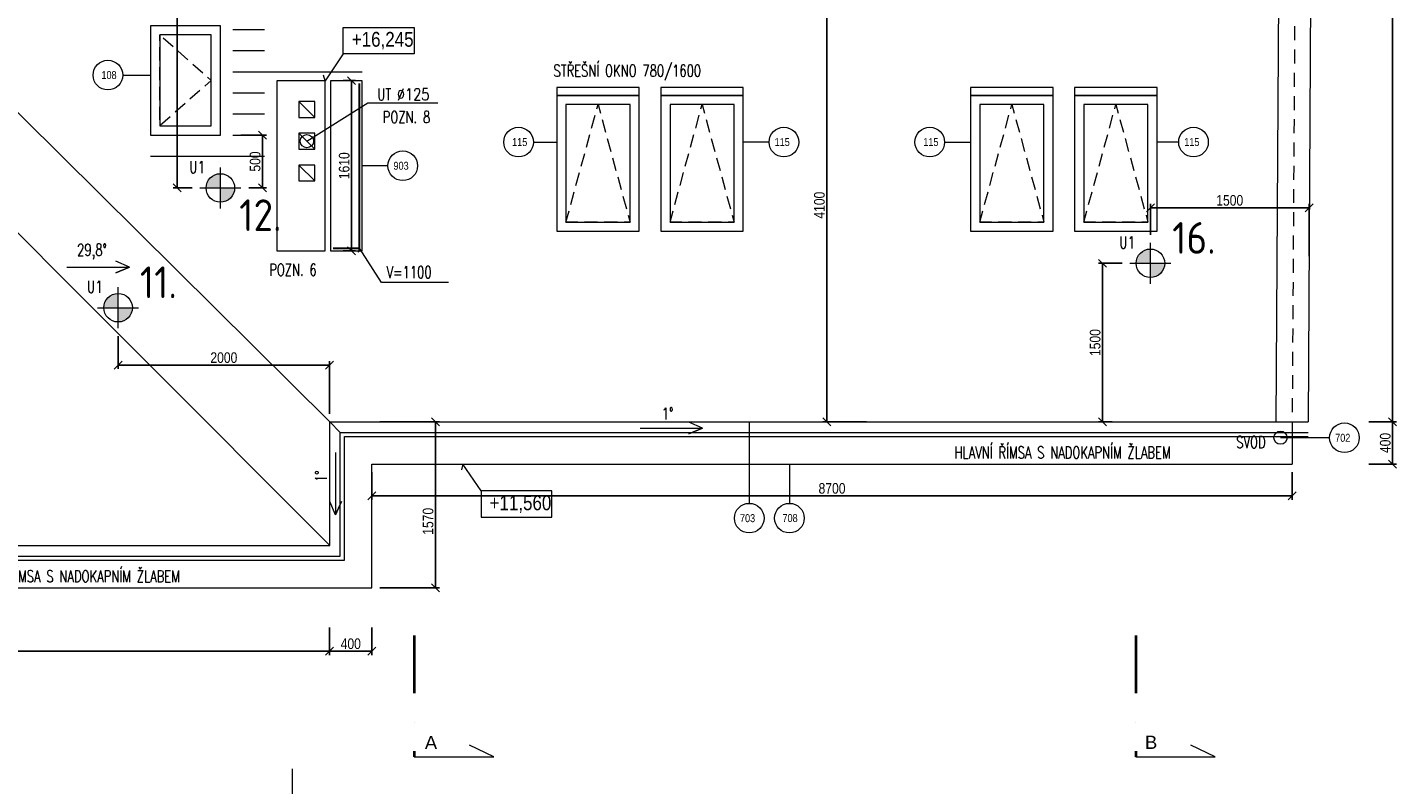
# Model space of a CAD drawing. Header units: millimetres. Extents: x -300958 to -108039, y 30118 to 292543.
# Tile 252 of 256: x -197241 to -184295, y 179657 to 186822. Entities that reach past the tile are written whole.
import ezdxf
from ezdxf.enums import TextEntityAlignment as Align

# ---------------------------------------------------------------- set-up
doc = ezdxf.new("R2010")
doc.units = ezdxf.units.MM
doc.header["$MEASUREMENT"] = 0
for name, pattern in [('DGN Style 2', [879.857395, 527.914437, -351.942958]), ('DGN Style 4', [1094.119168, 546.717885, -273.358943, 0.683397, -273.358943]), ('HIDDEN', [0.375, 0.25, -0.125])]:
    doc.linetypes.add(name, pattern=pattern)
doc.layers.get('0').update_dxf_attribs({"lineweight": 13})
doc.layers.get('Defpoints').update_dxf_attribs({"color": 3, "lineweight": 13})
for name, color, linetype, lineweight in [('dims', 7, 'Continuous', 9), ('legenda', 7, 'Continuous', 13), ('Materiály', 1, 'Continuous', 13), ('navrh', 1, 'Continuous', 9), ('popis', 7, 'Continuous', 9), ('PSV', 7, 'Continuous', 13), ('RAMECEK', 7, 'Continuous', 0), ('rez', 7, 'Continuous', 13), ('tenka', 7, 'Continuous', 13), ('TOPWET s.r.o. - kotevní body', 12, 'Continuous', 18), ('TOPWET s.r.o. - popisky', 12, 'Continuous', 18), ('výškové kóty', 7, 'Continuous', 13), ('zařizovací předměty', 7, 'Continuous', 9)]:
    doc.layers.add(name, color=color, linetype=linetype, lineweight=lineweight)
doc.styles.add('GENERATED_STYLE_8', font='arial.ttf')
doc.styles.add('ISOCPEUR', font='isocpeur.ttf')
doc.styles.add('STYLE-0', font='ARIALN.TTF')
doc.styles.add('Style-Arial', font='arial.ttf')
doc.dimstyles.new('arch', dxfattribs={"dimscale": 50, "dimtxt": 2.5, "dimasz": 2.5, "dimexe": 1.25, "dimexo": 0.9, "dimtad": 1, "dimdec": 0, "dimtxsty": 'STYLE-0', "dimblk": 'ARCHTICK', "dimcen": 2.5, "dimadec": 0, "dimazin": 0, "dimtfac": 1, "dimtdec": 0, "dimtmove": 2, "dimatfit": 3, "dimldrblk": 'ARCHTICK', "dimfxl": 0, "dimarcsym": 0})

# ---------------------------------------------------------------- blocks, each defined once
blk = doc.blocks.new('*U49')
at = {"layer": 'RAMECEK', "linetype": 'Continuous', "lineweight": 0}
blk.add_line((-5250, -11138), (-5250, -10838), dxfattribs=at)
blk = doc.blocks.new('*U7')
at = {"layer": 'rez', "linetype": 'DGN Style 4', "lineweight": 40}
blk.add_line((-376, 574), (-376, -574), dxfattribs=at)
at = {"layer": 'rez', "linetype": 'Continuous', "lineweight": 0, "flags": 128}
blk.add_lwpolyline([(-376, -574), (376, -574), (146, -464)], dxfattribs=at)
blk = doc.blocks.new('_ArchTick')
at = {"color": 0, "linetype": 'ByBlock', "flags": 128}
blk.add_lwpolyline([(-0.5, -0.5), (0.5, 0.5)], dxfattribs=at)
blk = doc.blocks.new('*D2293')
at = {"layer": 'Defpoints', "color": 0, "linetype": 'Continuous'}
for p in [(-201633, 181220), (-194383, 181220), (-194383, 180920)]:
    blk.add_point(p, dxfattribs=at)
at = {"layer": 'dims', "color": 0, "linetype": 'Continuous', "lineweight": -2}
for p, q in [((-201633, 181145), (-201633, 180882)), ((-194383, 181145), (-194383, 180882)), ((-201633, 180920), (-194383, 180920))]:
    blk.add_line(p, q, dxfattribs=at)
at = {"layer": 'dims', "color": 0, "linetype": 'Continuous', "lineweight": -2, "xscale": 75, "yscale": 75, "zscale": 75, "rotation": 180}
blk.add_blockref('_ArchTick', (-201633, 180920), dxfattribs=at)
at = {"layer": 'dims', "color": 0, "linetype": 'Continuous', "lineweight": -2, "xscale": 75, "yscale": 75, "zscale": 75}
blk.add_blockref('_ArchTick', (-194383, 180920), dxfattribs=at)
at = {"layer": 'dims', "color": 0, "linetype": 'Continuous', "insert": (-198008, 180990), "char_height": 100, "attachment_point": 5, "style": 'STYLE-0'}
blk.add_mtext('7250', dxfattribs=at)
blk = doc.blocks.new('*D2294')
at = {"layer": 'Defpoints', "color": 0, "linetype": 'Continuous'}
for p in [(-193983, 182690), (-185283, 182690), (-193983, 182390)]:
    blk.add_point(p, dxfattribs=at)
at = {"layer": 'dims', "color": 0, "linetype": 'Continuous', "lineweight": -2}
for p, q in [((-193983, 182615), (-193983, 182352)), ((-185283, 182615), (-185283, 182352)), ((-185283, 182390), (-193983, 182390))]:
    blk.add_line(p, q, dxfattribs=at)
at = {"layer": 'dims', "color": 0, "linetype": 'Continuous', "lineweight": -2, "xscale": 75, "yscale": 75, "zscale": 75, "rotation": 180}
blk.add_blockref('_ArchTick', (-193983, 182390), dxfattribs=at)
at = {"layer": 'dims', "color": 0, "linetype": 'Continuous', "lineweight": -2, "xscale": 75, "yscale": 75, "zscale": 75}
blk.add_blockref('_ArchTick', (-185283, 182390), dxfattribs=at)
at = {"layer": 'dims', "color": 0, "linetype": 'Continuous', "insert": (-189633, 182460), "char_height": 100, "attachment_point": 5, "style": 'STYLE-0'}
blk.add_mtext('8700', dxfattribs=at)
blk = doc.blocks.new('*D2296')
at = {"layer": 'Defpoints', "color": 0, "linetype": 'Continuous'}
for p in [(-194383, 181220), (-193983, 181220), (-193983, 180920)]:
    blk.add_point(p, dxfattribs=at)
at = {"layer": 'dims', "color": 0, "linetype": 'Continuous', "lineweight": -2}
for p, q in [((-194383, 181145), (-194383, 180882)), ((-193983, 181145), (-193983, 180882)), ((-194383, 180920), (-193983, 180920))]:
    blk.add_line(p, q, dxfattribs=at)
at = {"layer": 'dims', "color": 0, "linetype": 'Continuous', "lineweight": -2, "xscale": 75, "yscale": 75, "zscale": 75, "rotation": 180}
blk.add_blockref('_ArchTick', (-194383, 180920), dxfattribs=at)
at = {"layer": 'dims', "color": 0, "linetype": 'Continuous', "lineweight": -2, "xscale": 75, "yscale": 75, "zscale": 75}
blk.add_blockref('_ArchTick', (-193983, 180920), dxfattribs=at)
at = {"layer": 'dims', "color": 0, "linetype": 'Continuous', "insert": (-194183, 180990), "char_height": 100, "attachment_point": 5, "style": 'STYLE-0'}
blk.add_mtext('400', dxfattribs=at)
blk = doc.blocks.new('*D2300')
at = {"layer": 'Defpoints', "color": 0, "linetype": 'Continuous'}
for p in [(-184633, 191288), (-184633, 183090), (-184333, 183090)]:
    blk.add_point(p, dxfattribs=at)
at = {"layer": 'dims', "color": 0, "linetype": 'Continuous', "lineweight": -2}
for p, q in [((-184558, 191288), (-184295, 191288)), ((-184333, 191288), (-184333, 183090)), ((-184558, 183090), (-184295, 183090))]:
    blk.add_line(p, q, dxfattribs=at)
at = {"layer": 'dims', "color": 0, "linetype": 'Continuous', "lineweight": -2, "xscale": 75, "yscale": 75, "zscale": 75}
for p, rotation in [((-184333, 191288), 90), ((-184333, 183090), 270)]:
    blk.add_blockref('_ArchTick', p, dxfattribs=dict(at, rotation=rotation))
at = {"layer": 'dims', "color": 0, "linetype": 'Continuous', "insert": (-184402, 187189), "char_height": 100, "attachment_point": 5, "rotation": 90, "style": 'STYLE-0'}
blk.add_mtext('8198', dxfattribs=at)
blk = doc.blocks.new('*D2301')
at = {"layer": 'Defpoints', "color": 0, "linetype": 'Continuous'}
for p in [(-184633, 183090), (-184633, 182690), (-184333, 182690)]:
    blk.add_point(p, dxfattribs=at)
at = {"layer": 'dims', "color": 0, "linetype": 'Continuous', "lineweight": -2}
for p, q in [((-184558, 183090), (-184295, 183090)), ((-184333, 183090), (-184333, 182690)), ((-184558, 182690), (-184295, 182690))]:
    blk.add_line(p, q, dxfattribs=at)
at = {"layer": 'dims', "color": 0, "linetype": 'Continuous', "lineweight": -2, "xscale": 75, "yscale": 75, "zscale": 75}
for p, rotation in [((-184333, 183090), 90), ((-184333, 182690), 270)]:
    blk.add_blockref('_ArchTick', p, dxfattribs=dict(at, rotation=rotation))
at = {"layer": 'dims', "color": 0, "linetype": 'Continuous', "insert": (-184402, 182890), "char_height": 100, "attachment_point": 5, "rotation": 90, "style": 'STYLE-0'}
blk.add_mtext('400', dxfattribs=at)
blk = doc.blocks.new('*D2304')
at = {"layer": 'Defpoints', "color": 0, "linetype": 'Continuous'}
for p in [(-193983, 183090), (-193983, 181520), (-193383, 181520)]:
    blk.add_point(p, dxfattribs=at)
at = {"layer": 'dims', "color": 0, "linetype": 'Continuous', "lineweight": -2}
for p, q in [((-193908, 183090), (-193345, 183090)), ((-193383, 183090), (-193383, 181520)), ((-193908, 181520), (-193345, 181520))]:
    blk.add_line(p, q, dxfattribs=at)
at = {"layer": 'dims', "color": 0, "linetype": 'Continuous', "lineweight": -2, "xscale": 75, "yscale": 75, "zscale": 75}
for p, rotation in [((-193383, 183090), 90), ((-193383, 181520), 270)]:
    blk.add_blockref('_ArchTick', p, dxfattribs=dict(at, rotation=rotation))
at = {"layer": 'dims', "color": 0, "linetype": 'Continuous', "insert": (-193452, 182149), "char_height": 100, "attachment_point": 5, "rotation": 90, "style": 'STYLE-0'}
blk.add_mtext('1570', dxfattribs=at)
blk = doc.blocks.new('Kotevní bod')
at = {"layer": 'TOPWET s.r.o. - kotevní body'}
h = blk.add_hatch(color=256, dxfattribs=at)
h.paths.add_polyline_path([(0, 0), (0, 112.5, 0.41421356), (-112.5, 0)])
h.paths.add_polyline_path([(112.5, 0), (0, 0), (0, -112.5, 0.41421356)])
for p, q in [((0, -161.25), (0, 161.25)), ((-161.25, 0), (161.25, 0))]:
    blk.add_line(p, q, dxfattribs=at)
blk.add_circle((0, 0), 112.5, dxfattribs=at)
blk = doc.blocks.new('*D2093')
at = {"layer": 'Defpoints', "color": 0, "linetype": 'Continuous'}
for p in [(-186816, 184590), (-187075, 183090), (-186910, 183090)]:
    blk.add_point(p, dxfattribs=at)
at = {"layer": 'dims', "color": 0, "linetype": 'Continuous', "lineweight": -2}
for p, q in [((-186891, 184590), (-187113, 184590)), ((-187075, 184590), (-187075, 183090)), ((-186985, 183090), (-187113, 183090))]:
    blk.add_line(p, q, dxfattribs=at)
at = {"layer": 'dims', "color": 0, "linetype": 'Continuous', "lineweight": -2, "xscale": 75, "yscale": 75, "zscale": 75}
for p, rotation in [((-187075, 184590), 90), ((-187075, 183090), 270)]:
    blk.add_blockref('_ArchTick', p, dxfattribs=dict(at, rotation=rotation))
at = {"layer": 'dims', "color": 0, "linetype": 'Continuous', "insert": (-187145, 183840), "char_height": 100, "attachment_point": 5, "rotation": 90, "style": 'STYLE-0'}
blk.add_mtext('1500', dxfattribs=at)
blk = doc.blocks.new('*D2094')
at = {"layer": 'Defpoints', "color": 0, "linetype": 'Continuous'}
for p in [(-185122, 185115), (-186623, 184783), (-185122, 184581)]:
    blk.add_point(p, dxfattribs=at)
at = {"layer": 'dims', "color": 0, "linetype": 'Continuous', "lineweight": -2}
for p, q in [((-186623, 184858), (-186623, 185153)), ((-185122, 184656), (-185122, 185153)), ((-186623, 185115), (-185122, 185115))]:
    blk.add_line(p, q, dxfattribs=at)
at = {"layer": 'dims', "color": 0, "linetype": 'Continuous', "lineweight": -2, "xscale": 75, "yscale": 75, "zscale": 75, "rotation": 180}
blk.add_blockref('_ArchTick', (-186623, 185115), dxfattribs=at)
at = {"layer": 'dims', "color": 0, "linetype": 'Continuous', "lineweight": -2, "xscale": 75, "yscale": 75, "zscale": 75}
blk.add_blockref('_ArchTick', (-185122, 185115), dxfattribs=at)
at = {"layer": 'dims', "color": 0, "linetype": 'Continuous', "insert": (-185873, 185185), "char_height": 100, "attachment_point": 5, "style": 'STYLE-0'}
blk.add_mtext('1500', dxfattribs=at)
blk = doc.blocks.new('*D2095')
at = {"layer": 'Defpoints', "color": 0, "linetype": 'Continuous'}
for p in [(-189426, 187190), (-189683, 183090), (-189233, 183090)]:
    blk.add_point(p, dxfattribs=at)
at = {"layer": 'dims', "color": 0, "linetype": 'Continuous', "lineweight": -2}
for p, q in [((-189501, 187190), (-189720, 187190)), ((-189683, 187190), (-189683, 183090)), ((-189308, 183090), (-189720, 183090))]:
    blk.add_line(p, q, dxfattribs=at)
at = {"layer": 'dims', "color": 0, "linetype": 'Continuous', "lineweight": -2, "xscale": 75, "yscale": 75, "zscale": 75}
for p, rotation in [((-189683, 187190), 90), ((-189683, 183090), 270)]:
    blk.add_blockref('_ArchTick', p, dxfattribs=dict(at, rotation=rotation))
at = {"layer": 'dims', "color": 0, "linetype": 'Continuous', "insert": (-189752, 185140), "char_height": 100, "attachment_point": 5, "rotation": 90, "style": 'STYLE-0'}
blk.add_mtext('4100', dxfattribs=at)
blk = doc.blocks.new('*D2100')
at = {"layer": 'Defpoints', "color": 0, "linetype": 'Continuous'}
for p in [(-196383, 183976), (-194383, 183627), (-194383, 183090)]:
    blk.add_point(p, dxfattribs=at)
at = {"layer": 'dims', "color": 0, "linetype": 'Continuous', "lineweight": -2}
for p, q in [((-196383, 183901), (-196383, 183590)), ((-196383, 183627), (-194383, 183627)), ((-194383, 183165), (-194383, 183665))]:
    blk.add_line(p, q, dxfattribs=at)
at = {"layer": 'dims', "color": 0, "linetype": 'Continuous', "lineweight": -2, "xscale": 75, "yscale": 75, "zscale": 75, "rotation": 180}
blk.add_blockref('_ArchTick', (-196383, 183627), dxfattribs=at)
at = {"layer": 'dims', "color": 0, "linetype": 'Continuous', "lineweight": -2, "xscale": 75, "yscale": 75, "zscale": 75}
blk.add_blockref('_ArchTick', (-194383, 183627), dxfattribs=at)
at = {"layer": 'dims', "color": 0, "linetype": 'Continuous', "insert": (-195383, 183697), "char_height": 100, "attachment_point": 5, "style": 'STYLE-0'}
blk.add_mtext('2000', dxfattribs=at)
blk = doc.blocks.new('*D2114')
at = {"layer": 'Defpoints', "color": 0, "linetype": 'Continuous'}
for p in [(-195299, 185803), (-195017, 185803), (-195222, 185303)]:
    blk.add_point(p, dxfattribs=at)
at = {"layer": 'dims', "color": 0, "linetype": 'Continuous', "lineweight": -2}
for p, q in [((-195224, 185803), (-194980, 185803)), ((-195017, 185303), (-195017, 185803)), ((-195147, 185303), (-194980, 185303))]:
    blk.add_line(p, q, dxfattribs=at)
at = {"layer": 'dims', "color": 0, "linetype": 'Continuous', "lineweight": -2, "xscale": 75, "yscale": 75, "zscale": 75}
for p, rotation in [((-195017, 185803), 90), ((-195017, 185303), 270)]:
    blk.add_blockref('_ArchTick', p, dxfattribs=dict(at, rotation=rotation))
at = {"layer": 'dims', "color": 0, "linetype": 'Continuous', "insert": (-195087, 185553), "char_height": 100, "attachment_point": 5, "rotation": 90, "style": 'STYLE-0'}
blk.add_mtext('500', dxfattribs=at)
blk = doc.blocks.new('*D2115')
at = {"layer": 'Defpoints', "color": 0, "linetype": 'Continuous'}
for p in [(-195825, 188685), (-195609, 188685), (-195609, 185303)]:
    blk.add_point(p, dxfattribs=at)
at = {"layer": 'dims', "color": 0, "linetype": 'Continuous', "lineweight": -2}
for p, q in [((-195684, 188685), (-195862, 188685)), ((-195825, 185303), (-195825, 188685)), ((-195684, 185303), (-195862, 185303))]:
    blk.add_line(p, q, dxfattribs=at)
at = {"layer": 'dims', "color": 0, "linetype": 'Continuous', "lineweight": -2, "xscale": 75, "yscale": 75, "zscale": 75}
for p, rotation in [((-195825, 188685), 90), ((-195825, 185303), 270)]:
    blk.add_blockref('_ArchTick', p, dxfattribs=dict(at, rotation=rotation))
at = {"layer": 'dims', "color": 0, "linetype": 'Continuous', "insert": (-195894, 187503), "char_height": 100, "attachment_point": 5, "rotation": 90, "style": 'STYLE-0'}
blk.add_mtext('3382', dxfattribs=at)
blk = doc.blocks.new('*D2122')
at = {"layer": 'Defpoints', "color": 0, "linetype": 'Continuous'}
for p in [(-194329, 186318), (-194175, 186318), (-194329, 184709)]:
    blk.add_point(p, dxfattribs=at)
at = {"layer": 'dims', "color": 0, "linetype": 'Continuous', "lineweight": -2}
for p, q in [((-194254, 186318), (-194138, 186318)), ((-194175, 184709), (-194175, 186318)), ((-194254, 184709), (-194138, 184709))]:
    blk.add_line(p, q, dxfattribs=at)
at = {"layer": 'dims', "color": 0, "linetype": 'Continuous', "lineweight": -2, "xscale": 75, "yscale": 75, "zscale": 75}
for p, rotation in [((-194175, 186318), 90), ((-194175, 184709), 270)]:
    blk.add_blockref('_ArchTick', p, dxfattribs=dict(at, rotation=rotation))
at = {"layer": 'dims', "color": 0, "linetype": 'Continuous', "insert": (-194245, 185513), "char_height": 100, "attachment_point": 5, "rotation": 90, "style": 'STYLE-0'}
blk.add_mtext('1610', dxfattribs=at)

msp = doc.modelspace()

# ---------------------------------------------------------------- linework, layer by layer
at = {"layer": 'Materiály', "linetype": 'Continuous'}
msp.add_line((-185032.6, 199370), (-185132.6, 183090), dxfattribs=at)
at = {"layer": 'navrh', "linetype": 'HIDDEN', "lineweight": 9, "ltscale": 500, "flags": 128}
for points in [[(-195988.8, 185890), (-195502.8, 185890), (-195502.8, 186750.9), (-195988.8, 186750.9), (-195502.8, 186320.5), (-195988.8, 185890), (-195988.8, 186750.9)], [(-191542.4, 184980), (-191542.4, 186090.9), (-192148.4, 186090.9), (-192148.4, 184980), (-191845.4, 186090.9), (-191542.4, 184980), (-192148.4, 184980)], [(-190558.9, 184980), (-190558.9, 186090.9), (-191164.9, 186090.9), (-191164.9, 184980), (-190861.9, 186090.9), (-190558.9, 184980), (-191164.9, 184980)], [(-187629.6, 184980), (-187629.6, 186090.9), (-188235.6, 186090.9), (-188235.6, 184980), (-187932.6, 186090.9), (-187629.6, 184980), (-188235.6, 184980)], [(-186646.2, 184980), (-186646.2, 186090.9), (-187252.2, 186090.9), (-187252.2, 184980), (-186949.2, 186090.9), (-186646.2, 184980), (-187252.2, 184980)]]:
    msp.add_lwpolyline(points, dxfattribs=at)
at = {"layer": 'navrh', "linetype": 'Continuous', "lineweight": 30, "flags": 128}
msp.add_lwpolyline([(-194350.4, 184733.5), (-194100.4, 184733.5), (-194100.4, 186292.3)], dxfattribs=at)
at = {"layer": 'PSV', "linetype": 'Continuous', "lineweight": 0}
for p, q in [((-196339.5, 186371), (-196075.8, 186371)), ((-192457, 185737.1), (-192235.4, 185737.1)), ((-190228.2, 185737.1), (-190471.9, 185737.1)), ((-188569, 185737.1), (-188322.6, 185737.1)), ((-186355.5, 185737.1), (-186559.2, 185737.1)), ((-193831.6, 185512.9), (-194075.4, 185512.9)), ((-190414.8, 182318.7), (-190414.8, 183090)), ((-184928.3, 182940), (-185392.6, 182940)), ((-190036, 182690), (-190036, 182318.7))]:
    msp.add_line(p, q, dxfattribs=at)
for centre in [(-196479.5, 186371), (-192597, 185737.1), (-190088.1, 185737.1), (-188709.1, 185737.1), (-186215.4, 185737.1), (-193691.6, 185512.9), (-184788.2, 182939.1), (-190415.7, 182178.7), (-190036, 182178.7)]:
    msp.add_circle(centre, 140.1, dxfattribs=at)
at = {"layer": 'tenka', "linetype": 'Continuous'}
for p, q in [((-185432.6, 183090), (-185382.2, 191287.5)), ((-195299.2, 186803), (-194999.2, 186803)), ((-195299.2, 186603), (-194999.2, 186603)), ((-195299.2, 186403), (-194075.4, 186403)), ((-195299.2, 186203), (-194999.2, 186203)), ((-195299.2, 186003), (-194999.2, 186003)), ((-195299.2, 185803), (-194999.2, 185803)), ((-196075.8, 185603), (-194999.2, 185603)), ((-194382.6, 183090), (-194282.6, 182990)), ((-185282.6, 183090), (-185282.6, 182690))]:
    msp.add_line(p, q, dxfattribs=at)
at = {"layer": 'tenka', "linetype": 'Continuous', "lineweight": 0}
for p, q in [((-194672.6, 186120), (-194522.6, 185970)), ((-194672.6, 185820), (-194522.6, 185670)), ((-194672.6, 185520), (-194522.6, 185370))]:
    msp.add_line(p, q, dxfattribs=at)
at = {"layer": 'tenka', "linetype": 'Continuous', "flags": 128}
for points in [[(-185182.6, 199770), (-202032.6, 199770), (-202032.6, 181520), (-193982.6, 181520), (-193982.6, 182690), (-185282.6, 182690)], [(-185032.6, 199510), (-201772.6, 199510), (-201772.6, 181780), (-194242.6, 181780), (-194242.6, 182950), (-185132.6, 182950)], [(-185032.6, 199470), (-201732.6, 199470), (-201732.6, 181820), (-194282.6, 181820), (-194282.6, 182990), (-185132.6, 182990)], [(-185032.6, 199370), (-201632.6, 199370), (-201632.6, 181920), (-194382.6, 181920), (-194382.6, 183090), (-185132.6, 183090)], [(-194075.4, 186317.3), (-194375.4, 186317.3), (-194375.4, 184708.5), (-194075.4, 184708.5), (-194075.4, 186317.3)]]:
    msp.add_lwpolyline(points, dxfattribs=at)
at = {"layer": 'tenka', "linetype": 'DGN Style 2', "ltscale": 0.25}
msp.add_lwpolyline([(-185182.6, 199370), (-185282.6, 183090)], dxfattribs=at)
at = {"layer": 'tenka', "linetype": 'Continuous', "flags": 128}
for points in [[(-195415.8, 185803), (-195415.8, 186837.9), (-196075.8, 186837.9), (-196075.8, 185803)], [(-195502.8, 185890), (-195502.8, 186750.9), (-195988.8, 186750.9), (-195988.8, 185890)], [(-191455.4, 186177.9), (-191455.4, 186252.2), (-192235.4, 186252.2), (-192235.4, 186177.9)], [(-191455.4, 184893), (-191455.4, 186177.9), (-192235.4, 186177.9), (-192235.4, 184893)], [(-190471.9, 186177.9), (-190471.9, 186252.2), (-191251.9, 186252.2), (-191251.9, 186177.9)], [(-190471.9, 184893), (-190471.9, 186177.9), (-191251.9, 186177.9), (-191251.9, 184893)], [(-187542.6, 186177.9), (-187542.6, 186252.2), (-188322.6, 186252.2), (-188322.6, 186177.9)], [(-187542.6, 184893), (-187542.6, 186177.9), (-188322.6, 186177.9), (-188322.6, 184893)], [(-186559.2, 186177.9), (-186559.2, 186252.2), (-187339.2, 186252.2), (-187339.2, 186177.9)], [(-186559.2, 184893), (-186559.2, 186177.9), (-187339.2, 186177.9), (-187339.2, 184893)], [(-191542.4, 184980), (-191542.4, 186090.9), (-192148.4, 186090.9), (-192148.4, 184980)], [(-190558.9, 184980), (-190558.9, 186090.9), (-191164.9, 186090.9), (-191164.9, 184980)], [(-187629.6, 184980), (-187629.6, 186090.9), (-188235.6, 186090.9), (-188235.6, 184980)], [(-186646.2, 184980), (-186646.2, 186090.9), (-187252.2, 186090.9), (-187252.2, 184980)]]:
    msp.add_lwpolyline(points, close=True, dxfattribs=at)
at = {"layer": 'tenka', "linetype": 'Continuous'}
for points in [[(-201632.6, 181920), (-198011.1, 185572), (-198011.1, 186689.3), (-194382.6, 183090)], [(-194382.6, 181920), (-198011.1, 185555.2)]]:
    msp.add_lwpolyline(points, dxfattribs=at)
at = {"layer": 'tenka', "linetype": 'Continuous', "lineweight": 0}
for points in [[(-194882.6, 184708.5), (-194425.4, 184708.5), (-194425.4, 186317.3), (-194882.6, 186317.3)], [(-194522.6, 185970), (-194522.6, 186120), (-194672.6, 186120), (-194672.6, 185970)], [(-194522.6, 185670), (-194522.6, 185820), (-194672.6, 185820), (-194672.6, 185670)], [(-194522.6, 185370), (-194522.6, 185520), (-194672.6, 185520), (-194672.6, 185370)]]:
    msp.add_lwpolyline(points, close=True, dxfattribs=at)
at = {"layer": 'tenka', "linetype": 'Continuous', "lineweight": 0, "flags": 128}
for points in [[(-196866.3, 184554.4), (-196276.3, 184554.4), (-196405.2, 184499.3), (-196276.3, 184554.4), (-196405.2, 184609.5)], [(-191446.5, 183030.6), (-190856.5, 183030.6), (-190985.4, 182975.6), (-190856.5, 183030.6), (-190985.4, 183085.7)], [(-194327.3, 182798.6), (-194327.3, 182208.6), (-194272.2, 182337.6), (-194327.3, 182208.6), (-194382.4, 182337.6)]]:
    msp.add_lwpolyline(points, dxfattribs=at)
at = {"layer": 'tenka', "linetype": 'Continuous'}
for centre in [(-194597.6, 185745), (-185392.6, 182940)]:
    msp.add_circle(centre, 62.5, dxfattribs=at)
at = {"layer": 'výškové kóty', "linetype": 'Continuous', "lineweight": 0, "flags": 128}
for points in [[(-194254, 186820.2), (-193583.3, 186820.2), (-193583.3, 186570.7), (-194254, 186570.7)], [(-192951.5, 182187), (-192280.8, 182187), (-192280.8, 182436.6), (-192951.5, 182436.6)]]:
    msp.add_lwpolyline(points, close=True, dxfattribs=at)
for points in [[(-193619.7, 186570.7), (-194254, 186570.7), (-194425.4, 186317.3), (-194440, 186370.4)], [(-193259.4, 184408.4), (-193893.7, 184408.4), (-194100.4, 184733.5), (-194113.8, 184693.6)], [(-192317.2, 182436.6), (-192951.5, 182436.6), (-193122.8, 182690), (-193137.4, 182636.9)]]:
    msp.add_lwpolyline(points, dxfattribs=at)
at = {"layer": 'zařizovací předměty', "linetype": 'Continuous', "flags": 128}
msp.add_lwpolyline([(-194597.6, 185745), (-194021.2, 186106.7), (-193359.8, 186106.7)], dxfattribs=at)

# ---------------------------------------------------------------- block references
at = {"layer": 'RAMECEK', "linetype": 'Continuous', "lineweight": 0}
msp.add_blockref('*U49', (-189482.6, 190645), dxfattribs=at)
at = {"layer": 'rez', "linetype": 'DGN Style 4', "lineweight": 40}
for p in [(-193206.5, 180495.3), (-186385.6, 180495.3)]:
    msp.add_blockref('*U7', p, dxfattribs=at)
at = {"layer": 'TOPWET s.r.o. - kotevní body', "xscale": 1.200000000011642, "yscale": 1.200000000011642, "zscale": 1.2}
for p in [(-195415.8, 185303), (-186622.6, 184590), (-196382.6, 184170)]:
    msp.add_blockref('Kotevní bod', p, dxfattribs=at)

# ---------------------------------------------------------------- texts
at = {"layer": 'legenda', "linetype": 'Continuous', "lineweight": 0, "char_height": 112, "rotation": 0.00116, "line_spacing_factor": 0.765173, "style": 'Style-Arial'}
for s, insert, attachment_point in [('{\\Fromans|c0;\\W0.71429;POZN. \\Fromans|c238;8}', (-193432.2, 185974), 6), ('{\\Fromans|c0;\\W0.71429;POZN. \\Fromans|c238;6}', (-194954.1, 184528.6), 4), ('{\\Fromans|c238;\\W0.71429;V=1100}', (-193844, 184505.9), 4)]:
    msp.add_mtext(s, dxfattribs=dict(at, insert=insert, attachment_point=attachment_point))
at = {"layer": 'popis', "linetype": 'Continuous', "char_height": 112, "line_spacing_factor": 0.765173, "style": 'Style-Arial'}
for s, insert, attachment_point, rotation in [('{\\Fromans|c238;\\W0.71429;STŘEŠNÍ OKNO 780/1600}', (-192266.2, 186393.8), 4, 0.00116), ('{\\Fromans|c238;\\W0.71429;29,8°}', (-196489.2, 184700.1), 6, 359.99884), ('{\\Fromans|c238;\\W0.71429;1°}', (-191242.5, 183167.9), 4, 0.00116), ('{\\Fromans|c238;\\W0.71429;SVOD}', (-185811.7, 182896.9), 4, 0.00116), ('{\\Fromans|c238;\\W0.71429;HLAVNÍ ŘÍMSA S NADOKAPNÍM ŽLABEM}', (-188475, 182799.8), 4, 0.00116), ('{\\Fromans|c238;\\W0.71429;1°}', (-194464.6, 182520.4), 4, 90.00116), ('{\\Fromans|c238;\\W0.71429;HLAVNÍ ŘÍMSA S NADOKAPNÍM ŽLABEM}', (-197842.9, 181628.5), 4, 0.00116)]:
    msp.add_mtext(s, dxfattribs=dict(at, insert=insert, attachment_point=attachment_point, rotation=rotation))
at = {"layer": 'PSV', "linetype": 'Continuous', "lineweight": 0, "style": 'STYLE-0'}
for s, p in [('108', (-196468.7, 186371)), ('115', (-192586.2, 185737.1)), ('115', (-190104.1, 185737.1)), ('115', (-188698.3, 185737.1)), ('115', (-186231.3, 185737.1)), ('903', (-193707.5, 185512.9)), ('702', (-184804.2, 182939.1)), ('703', (-190431.6, 182178.7)), ('708', (-190029.7, 182179.6))]:
    msp.add_text(s, height=75, dxfattribs=at).set_placement(p, align=Align.MIDDLE_CENTER)
at = {"layer": 'rez', "linetype": 'Continuous', "lineweight": 0, "char_height": 125, "attachment_point": 7, "style": 'GENERATED_STYLE_8'}
for s, insert, width in [('A', (-193482.8, 179993.3), 286.438), ('B', (-186674.2, 179995.7), 353.127)]:
    msp.add_mtext(s, dxfattribs=dict(at, insert=insert, width=width))
at = {"layer": 'TOPWET s.r.o. - popisky', "style": 'ISOCPEUR', "width": 0.9}
for s, p in [('12.', (-195237.4, 184894.8)), ('16.', (-186417, 184680.2)), ('11.', (-196177, 184260.2))]:
    msp.add_text(s, height=300, dxfattribs=at).set_placement(p)
at = {"layer": 'výškové kóty', "linetype": 'Continuous', "lineweight": 0, "char_height": 140, "width": 1046.843, "style": 'STYLE-0'}
for s, insert, attachment_point in [('+16,245', (-194173.5, 186779.3), 1), ('+11,560', (-192870.9, 182227.9), 7)]:
    msp.add_mtext(s, dxfattribs=dict(at, insert=insert, attachment_point=attachment_point))
at = {"layer": 'zařizovací předměty', "linetype": 'Continuous', "char_height": 112, "line_spacing_factor": 0.765173, "style": 'Style-Arial'}
for s, insert, attachment_point, rotation in [('{\\Fromans|c238;\\W0.71429;UT \\W0.8;%%C125}', (-193439.6, 186188.7), 6, 0.00116), ('{\\Fromans|c238;\\W0.71429;U\\W0.8;1}', (-195709.6, 185500), 4, 359.99884), ('{\\Fromans|c238;\\W0.71429;U\\W0.8;1}', (-186916.5, 184787), 4, 359.99884), ('{\\Fromans|c238;\\W0.71429;U\\W0.8;1}', (-196676.5, 184367), 4, 359.99884)]:
    msp.add_mtext(s, dxfattribs=dict(at, insert=insert, attachment_point=attachment_point, rotation=rotation))

# ---------------------------------------------------------------- dimensions: what is measured, and where the dimension line sits
at = {"layer": 'dims', "linetype": 'Continuous'}
for base, p1, p2, angle, picture, middle in [((-184332.5888, 183089.9893), (-184632.5888, 191287.5084), (-184632.5888, 183089.9893), 270, '*D2300', (-184402.3961, 187188.7488)), ((-189682.7, 183090), (-189426.1, 187190), (-189232.6, 183090), 90, '*D2095', (-189752.5, 185140)), ((-194175, 186318.3), (-194328.6, 184708.5), (-194328.6, 186318.3), 90, '*D2122', (-194244.8, 185513.4)), ((-195017.1, 185803), (-195222.3, 185303), (-195299.2, 185803), 90, '*D2114', (-195086.9, 185553)), ((-187075.1, 183090), (-186816.1, 184590), (-186910.1, 183090), 90, '*D2093', (-187144.9, 183840)), ((-184332.6, 182690), (-184632.6, 183090), (-184632.6, 182690), 270, '*D2301', (-184402.4, 182890)), ((-193982.6, 182390), (-185282.6, 182690), (-193982.6, 182690), 180, '*D2294', (-189632.6, 182459.8))]:
    dim = msp.add_linear_dim(base=base, p1=p1, p2=p2, angle=angle, dimstyle='arch', override={"dimtxt": 2, "dimasz": 1.5, "dimexe": 0.75, "dimexo": 1.5, "dimgap": 0.375, "dimcen": 0.05}, dxfattribs=at)
    dim.commit()
    dim.dimension.update_dxf_attribs({"geometry": picture, "text_midpoint": middle})
for base, p1, p2, angle, picture, middle in [((-195824.5, 188685), (-195609.3, 185303), (-195609.3, 188685), 90, '*D2115', (-195894.3, 187502.7)), ((-193382.6, 181520), (-193982.6, 183090), (-193982.6, 181520), 270, '*D2304', (-193452.4, 182149.1))]:
    dim = msp.add_linear_dim(base=base, p1=p1, p2=p2, angle=angle, dimstyle='arch', override={"dimtxt": 2, "dimasz": 1.5, "dimexe": 0.75, "dimexo": 1.5, "dimgap": 0.375, "dimcen": 0.05}, dxfattribs=at)
    dim.commit()
    dim.dimension.update_dxf_attribs({"geometry": picture, "text_midpoint": middle, "dimtype": 160})
for base, p1, p2, picture, middle in [((-185122.4, 185115.1), (-186622.6, 184783.5), (-185122.4, 184580.7), '*D2094', (-185872.5, 185184.9)), ((-194382.6, 183627.4), (-196382.6, 183976.5), (-194382.6, 183090), '*D2100', (-195382.6, 183697.2)), ((-194382.6, 180920), (-201632.6, 181220), (-194382.6, 181220), '*D2293', (-198007.6, 180989.8)), ((-193982.6, 180920), (-194382.6, 181220), (-193982.6, 181220), '*D2296', (-194182.6, 180989.8))]:
    dim = msp.add_linear_dim(base=base, p1=p1, p2=p2, dimstyle='arch', override={"dimtxt": 2, "dimasz": 1.5, "dimexe": 0.75, "dimexo": 1.5, "dimgap": 0.375, "dimcen": 0.05}, dxfattribs=at)
    dim.commit()
    dim.dimension.update_dxf_attribs({"geometry": picture, "text_midpoint": middle})

doc.saveas('drawing.dxf')
